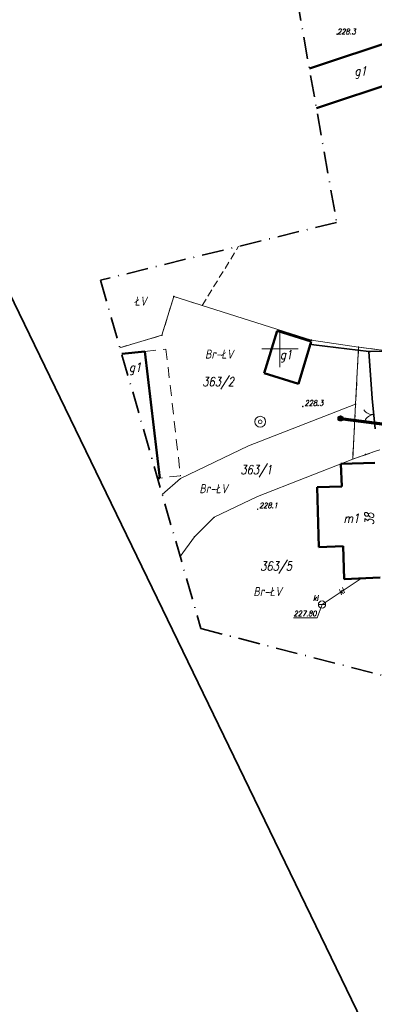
# Model space of a CAD drawing. Header units: millimetres. Extents: x 7436010 to 7436992, y 5663514 to 5666647.
# Tile 5 of 45: x 7436214 to 7436263, y 5663710 to 5663845. Entities that reach past the tile are written whole.
import ezdxf
from ezdxf.enums import TextEntityAlignment as Align

# ---------------------------------------------------------------- set-up
doc = ezdxf.new("R2010")
doc.units = ezdxf.units.MM
for name, pattern in [('1', [0]), ('2_EGBU_A', [0]), ('4', [2.5, 1.5, -1]), ('GAK', [3.5, 2, -0.75, 0, -0.75]), ('GDE', [0]), ('GUZ', [1.5, 1, -0.5])]:
    doc.linetypes.add(name, pattern=pattern)
for name, color, linetype, lineweight in [('15 PRZEWODY KL', 34, 'Continuous', 18), ('28 STUDNIA GŁEBINOWA', 5, 'Continuous', 18), ('31 SZAMBO OSADNIK', 34, 'Continuous', 18), ('43 RZĘDNE KL', 34, 'Continuous', 18), ('_AA_Odcinki boczne grawitacyjne 160mm - trasa', 30, 'Continuous', 70), ('_AA_Studnia kanalizacyjna PP 600mm - symbol', 24, 'Continuous', 40), ('DZ_WSKAZANIA_L_0', 7, '1', 18), ('DZIALKI_SYT-WYS_T_0', 7, 'Continuous', 18), ('Działki zarys', 7, 'Continuous', 18), ('EADTD_T_0', 7, 'Continuous', 18), ('EBTPO_L_0', 7, '4', 18), ('EDZPD_L_1', 7, 'GDE', 18), ('EDZTD_T_0', 7, 'Continuous', 18), ('EGBB_E_T_0', 7, 'Continuous', 18), ('EGBB_L_0', 7, '2_EGBU_A', 50), ('EGBB_L_1', 7, '2_EGBU_A', 50), ('Podzial_sekcyjny_krzyze', 7, 'Continuous', 13), ('Punkty', 7, 'Continuous', 18), ('SZOPO_L_0', 7, 'BGT', 35), ('SZOPO_T_0', 7, 'Continuous', 18), ('UŻYTKI LINIE', 96, 'GUZ', 18), ('UŻYTKI OZNACZENIE', 96, 'Continuous', 18), ('WEKTOR RZĘDNE TERENU', 7, 'Continuous', 18), ('WUKOS_T_0', 7, 'Continuous', 18), ('WUKOS_T_1', 7, 'Continuous', 18), ('ZAKRES MAPY', 1, 'GAK', 35)]:
    doc.layers.add(name, color=color, linetype=linetype, lineweight=lineweight)
doc.layers.add('_AA_Studnia kanalizacyjna PP 600mm - plamki', color=24, linetype='Continuous')
doc.layers.add('_map', color=7, linetype='Continuous')
doc.layers.add('RAMA WYPLOT', color=3, linetype='Continuous', lineweight=35, plot=False)
doc.styles.add('K1_ACAD', font='romans.shx', dxfattribs={"width": 0.8, "oblique": 12})
doc.linetypes.add('BGT', pattern='A,3.75,[133,ltypeshp.shx,S=0.1875,R=0,X=0,Y=0],3.75', length=7.5)

# ---------------------------------------------------------------- blocks, each defined once
blk = doc.blocks.new('GRO')
at = {"linetype": 'Continuous'}
blk.add_circle((0, 0), 0.045, dxfattribs=at)
blk = doc.blocks.new('BGB')
at = {"linetype": 'Continuous'}
for centre, start, end in [((-1.5, 0), 359.9995, 60), ((1.5, 0), 120, 180.0005)]:
    blk.add_arc(centre, 1.5, start, end, dxfattribs=at)
blk = doc.blocks.new('WSP')
at = {"linetype": 'Continuous'}
blk.add_circle((0, 0), 0.045, dxfattribs=at)
blk = doc.blocks.new('STD')
at = {"linetype": 'Continuous'}
for radius in [0.75, 0.25]:
    blk.add_circle((0, 0), radius, dxfattribs=at)
blk = doc.blocks.new('SZB')
at = {"linetype": 'Continuous'}
blk.add_line((-0.5, 0), (0.5, 0), dxfattribs=at)
blk.add_circle((0, 0), 0.5, dxfattribs=at)
blk = doc.blocks.new('STUDZ')
at = {"layer": '15 PRZEWODY KL', "flags": 128}
blk.add_lwpolyline([(7436255.8, 5663764.75), (7436261.18, 5663768.35)], dxfattribs=at)
at = {"layer": '43 RZĘDNE KL', "flags": 128}
blk.add_lwpolyline([(7436251.87, 5663762.91), (7436255.13, 5663762.91), (7436255.8, 5663764.75)], dxfattribs=at)
at = {"layer": 'DZ_WSKAZANIA_L_0'}
for p, q in [((7436233.76, 5663801.88), (7436235.38, 5663807.24)), ((7436235.38, 5663807.24), (7436254.36, 5663801.23)), ((7436227.97, 5663800.17), (7436233.76, 5663801.88)), ((7436254.36, 5663801.23), (7436260.84, 5663800.26)), ((7436260.84, 5663800.26), (7436260.43, 5663792.4))]:
    blk.add_line(p, q, dxfattribs=at)
at = {"layer": 'Działki zarys', "flags": 128}
for points in [[(7436258.64, 5663840.21), (7436254.06, 5663838.69)], [(7436260.84, 5663800.26), (7436274.98, 5663798.41)], [(7436245.69, 5663786.65), (7436236.29, 5663782.15), (7436233.8, 5663779.92)], [(7436236.26, 5663771.4), (7436238.23, 5663774.11), (7436240.94, 5663776.78), (7436246.91, 5663779.65)]]:
    blk.add_lwpolyline(points, dxfattribs=at)
at = {"layer": 'EBTPO_L_0'}
for p, q in [((7436231.42, 5663799.66), (7436234.31, 5663799.97)), ((7436234.31, 5663799.97), (7436236.31, 5663782.51)), ((7436236.31, 5663782.51), (7436233.48, 5663782.2))]:
    blk.add_line(p, q, dxfattribs=at)
at = {"layer": 'EDZPD_L_1'}
for p, q in [((7436258.64, 5663840.21), (7436269.3, 5663843.72)), ((7436260.43, 5663792.4), (7436245.69, 5663786.65)), ((7436260.43, 5663792.4), (7436260.03, 5663784.81)), ((7436260.03, 5663784.81), (7436263.02, 5663785.84)), ((7436260.03, 5663784.81), (7436246.91, 5663779.65))]:
    blk.add_line(p, q, dxfattribs=at)
at = {"layer": 'EGBB_L_0'}
for p, q in [((7436254.06, 5663838.69), (7436269.3, 5663843.73)), ((7436255.03, 5663833.22), (7436271.03, 5663838.51)), ((7436258.41, 5663784.14), (7436263.07, 5663784.3)), ((7436258.41, 5663784.14), (7436258.51, 5663781.03)), ((7436255.13, 5663780.92), (7436258.51, 5663781.03)), ((7436255.13, 5663780.92), (7436255.37, 5663772.68)), ((7436255.37, 5663772.68), (7436258.7, 5663772.79)), ((7436258.7, 5663772.79), (7436258.83, 5663768.23)), ((7436258.83, 5663768.23), (7436263.82, 5663768.49))]:
    blk.add_line(p, q, dxfattribs=at)
at = {"layer": 'EGBB_L_1'}
for p, q in [((7436247.82, 5663796.68), (7436249.64, 5663802.5)), ((7436249.64, 5663802.5), (7436254.3, 5663801.04)), ((7436252.55, 5663795.19), (7436254.3, 5663801.04)), ((7436228.21, 5663799.32), (7436231.42, 5663799.66)), ((7436231.42, 5663799.66), (7436233.48, 5663782.2)), ((7436247.82, 5663796.68), (7436252.55, 5663795.19)), ((7436233.16, 5663782.16), (7436233.48, 5663782.2))]:
    blk.add_line(p, q, dxfattribs=at)
at = {"layer": 'Podzial_sekcyjny_krzyze', "color": 7, "lineweight": 13}
for p, q in [((7436250, 5663797.5), (7436250, 5663802.5)), ((7436247.5, 5663800), (7436252.5, 5663800))]:
    blk.add_line(p, q, dxfattribs=at)
at = {"layer": 'RAMA WYPLOT', "flags": 128}
blk.add_lwpolyline([(7436354.96, 5663513.71), (7436622.33, 5663643.03), (7436277.24, 5664356.53), (7436009.87, 5664227.21)], close=True, dxfattribs=at)
at = {"layer": 'SZOPO_L_0'}
for p, q in [((7436254.18, 5663800.65), (7436254.66, 5663800.58)), ((7436254.66, 5663800.58), (7436262.26, 5663799.66)), ((7436262.26, 5663799.66), (7436262.46, 5663799.66)), ((7436262.26, 5663799.66), (7436262.69, 5663793.15)), ((7436262.46, 5663799.66), (7436277.36, 5663800.05)), ((7436262.69, 5663793.15), (7436263.12, 5663788.98))]:
    blk.add_line(p, q, dxfattribs=at)
at = {"layer": 'UŻYTKI LINIE', "flags": 128}
for points in [[(7436239.3, 5663806), (7436244.32, 5663814.15)], [(7436227.97, 5663800.17), (7436233.76, 5663801.88), (7436235.38, 5663807.24), (7436239.3, 5663806)], [(7436302.27, 5663798.61), (7436277.95, 5663790.85), (7436263.02, 5663785.84), (7436260.03, 5663784.81), (7436260.43, 5663792.4), (7436260.84, 5663800.26), (7436274.98, 5663798.41), (7436278.09, 5663799.68), (7436284, 5663801.54), (7436288.8, 5663803.22), (7436295.1, 5663805.9), (7436299.77, 5663807.82)]]:
    blk.add_lwpolyline(points, dxfattribs=at)
at = {"layer": 'ZAKRES MAPY', "ltscale": 1.5}
blk.add_lwpolyline([(7436214.32, 5664064.98), (7436222.62, 5664010.82), (7436230.12, 5663943.99), (7436248.65, 5663869.32), (7436257.81, 5663817.45), (7436225.28, 5663809.49), (7436239.13, 5663761.43), (7436291.45, 5663747.95), (7436357.74, 5663551.42), (7436423.01, 5663550.19), (7436426.82, 5663608.65), (7436394.88, 5663706.24), (7436353.3, 5663786.62), (7436324.67, 5663863.48), (7436302.12, 5663964.1), (7436300.94, 5664023.12), (7436335.23, 5664148.26)], dxfattribs=at)
at = {"layer": '28 STUDNIA GŁEBINOWA'}
blk.add_blockref('STD', (7436247.29, 5663789.96), dxfattribs=at)
at = {"layer": '31 SZAMBO OSADNIK'}
blk.add_blockref('SZB', (7436255.8, 5663764.75), dxfattribs=at)
at = {"layer": 'Punkty'}
for p in [(7436235.38, 5663807.24), (7436233.76, 5663801.88), (7436254.36, 5663801.23), (7436260.84, 5663800.26), (7436260.43, 5663792.4), (7436261.78, 5663785.45), (7436240.94, 5663776.78), (7436238.23, 5663774.11)]:
    blk.add_blockref('GRO', p, dxfattribs=at)
at = {"layer": 'SZOPO_T_0', "rotation": 94.8214571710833}
blk.add_blockref('BGB', (7436262.92, 5663790.95), dxfattribs=at)
at = {"layer": 'WEKTOR RZĘDNE TERENU', "rotation": 0.06340145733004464}
for p in [(7436253.15, 5663792.06), (7436246.94, 5663777.89)]:
    blk.add_blockref('WSP', p, dxfattribs=at)
at = {"layer": 'WUKOS_T_0'}
blk.add_blockref('WSP', (7436257.89, 5663843.39), dxfattribs=at)
at = {"layer": '15 PRZEWODY KL', "style": 'K1_ACAD', "oblique": 12, "width": 0.8}
blk.add_text('kl', height=0.75, rotation=33.7819, dxfattribs=at).set_placement((7436258.49, 5663766.55), align=Align.MIDDLE)
at = {"layer": '31 SZAMBO OSADNIK', "style": 'K1_ACAD', "oblique": 12, "width": 0.8}
blk.add_text('kl', height=0.75, dxfattribs=at).set_placement((7436254.57, 5663765.28))
at = {"layer": '43 RZĘDNE KL', "style": 'K1_ACAD', "oblique": 12, "width": 0.8}
blk.add_text('227.80', height=0.75, dxfattribs=at).set_placement((7436251.9, 5663763.14))
at = {"layer": 'DZIALKI_SYT-WYS_T_0', "style": 'K1_ACAD', "oblique": 12, "width": 0.8}
blk.add_text('363/1', height=1.25, dxfattribs=at).set_placement((7436246.75, 5663783.26), align=Align.MIDDLE)
at = {"layer": 'EADTD_T_0', "style": 'K1_ACAD', "oblique": 12, "width": 0.8}
blk.add_text('38', height=1.25, rotation=91.5675, dxfattribs=at).set_placement((7436262.94, 5663776.58), align=Align.CENTER)
at = {"layer": 'EDZTD_T_0', "style": 'K1_ACAD', "oblique": 12, "width": 0.8}
for s, p in [('363/2', (7436239.31, 5663796.11)), ('363/5', (7436247.29, 5663770.68))]:
    blk.add_text(s, height=1.25, dxfattribs=at).set_placement(p, align=Align.TOP_LEFT)
at = {"layer": 'EGBB_E_T_0', "style": 'K1_ACAD', "oblique": 12, "width": 0.8}
for s, p in [('g1', (7436261.13, 5663838.13)), ('g1', (7436250.86, 5663799.01)), ('g1', (7436230.07, 5663797.27)), ('m1', (7436259.86, 5663776.66))]:
    blk.add_text(s, height=1.25, dxfattribs=at).set_placement(p, align=Align.MIDDLE)
at = {"layer": 'UŻYTKI OZNACZENIE', "style": 'K1_ACAD', "oblique": 12, "width": 0.8}
for s, p in [('ŁV', (7436229.97, 5663807.22)), ('Br-ŁV', (7436239.69, 5663799.91)), ('Br-ŁV', (7436238.91, 5663781.36)), ('Br-ŁV', (7436246.35, 5663767.17))]:
    blk.add_text(s, height=1.25, dxfattribs=at).set_placement(p, align=Align.TOP_LEFT)
at = {"layer": 'WEKTOR RZĘDNE TERENU', "style": 'K1_ACAD', "oblique": 12, "width": 0.8}
for s, p in [('228.3', (7436253.41, 5663792.17)), ('228.1', (7436247.15, 5663778.04))]:
    blk.add_text(s, height=0.75, rotation=0.0634, dxfattribs=at).set_placement(p)
at = {"layer": 'WUKOS_T_1', "style": 'K1_ACAD', "oblique": 12, "width": 0.8}
blk.add_text('228.3', height=0.75, dxfattribs=at).set_placement((7436257.89, 5663843.39))

msp = doc.modelspace()

# ---------------------------------------------------------------- hatches: boundary and pattern name
at = {"layer": '_AA_Studnia kanalizacyjna PP 600mm - plamki', "linetype": 'Continuous'}
h = msp.add_hatch(color=30, dxfattribs=at)
edge = h.paths.add_edge_path()
edge.add_arc((7436258.35, 5663790.41), 0.3, 0, 360)

# ---------------------------------------------------------------- linework, layer by layer
at = {"layer": '_AA_Odcinki boczne grawitacyjne 160mm - trasa', "linetype": 'Continuous'}
msp.add_lwpolyline([(7436258.35, 5663790.41), (7436258.35, 5663790.41), (7436264.77, 5663789.56)], dxfattribs=at)
at = {"layer": '_AA_Studnia kanalizacyjna PP 600mm - symbol', "color": 30, "linetype": 'Continuous'}
msp.add_circle((7436258.35, 5663790.41), 0.3, dxfattribs=at)

# ---------------------------------------------------------------- block references
at = {"layer": '_map'}
msp.add_blockref('STUDZ', (0, 0), dxfattribs=at)

doc.saveas('drawing.dxf')
